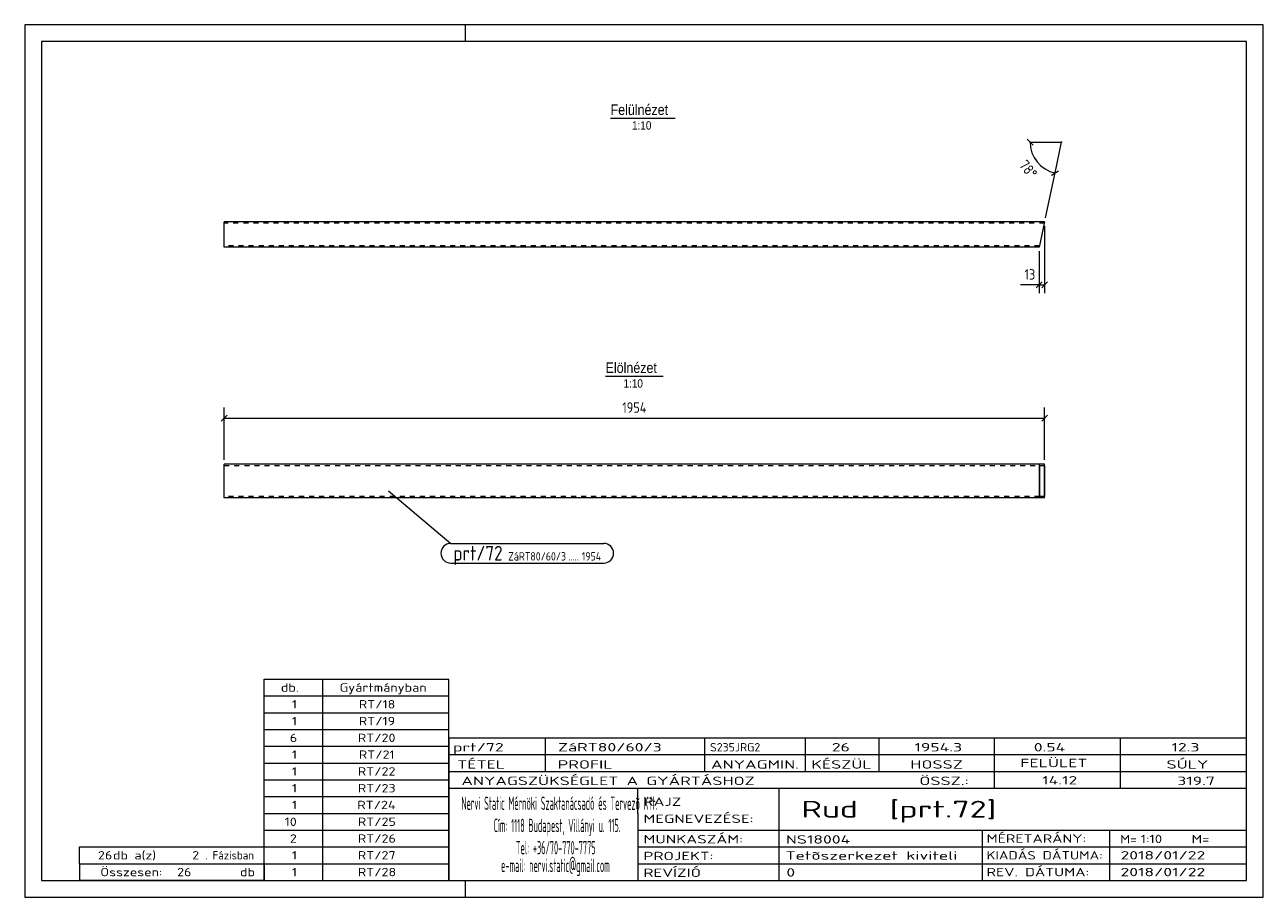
# Model space of a CAD drawing. Header units: millimetres. Extents: x 1 to 296, y 1 to 209.
import ezdxf

# ---------------------------------------------------------------- set-up
doc = ezdxf.new("R2010")
doc.units = ezdxf.units.MM
doc.header["$LTSCALE"] = 0.6
doc.linetypes.add('XKITLINE00', pattern=[0])
doc.linetypes.add('XKITLINE02', pattern=[4, 2, -2])
for name, color, linetype, lineweight in [('DrawingSheet', 5, 'Continuous', 0), ('OtherObjectType', 1, 'Continuous', 0), ('Part', 2, 'Continuous', 0), ('PartMark', 3, 'Continuous', 0), ('Z-DIMENSIONS', 1, 'Continuous', 0)]:
    doc.layers.add(name, color=color, linetype=linetype, lineweight=lineweight)
doc.styles.add('ARIAL', font='ARIAL.TTF')
doc.styles.add('ISOCPEUR', font='ISOCPEUR.TTF')

msp = doc.modelspace()

# ---------------------------------------------------------------- linework, layer by layer
at = {"layer": 'DrawingSheet', "color": 2, "linetype": 'XKITLINE00', "lineweight": 0}
for p, q in [((296, 209), (1, 209)), ((1, 209), (1, 1)), ((106, 205), (106, 209)), ((296, 1), (296, 209)), ((106, 1), (106, 5)), ((1, 1), (296, 1))]:
    msp.add_line(p, q, dxfattribs=at)
at = {"layer": 'DrawingSheet', "color": 3, "linetype": 'XKITLINE00', "lineweight": 0}
for p, q in [((292, 205), (5, 205)), ((5, 205), (5, 5)), ((292, 5), (292, 205)), ((5, 5), (292, 5))]:
    msp.add_line(p, q, dxfattribs=at)
at = {"layer": 'OtherObjectType', "color": 6, "linetype": 'XKITLINE00', "lineweight": 0}
for p, q in [((140.54, 186.75), (155.93, 186.75)), ((139.36, 125.24), (153.07, 125.24))]:
    msp.add_line(p, q, dxfattribs=at)
at = {"layer": 'OtherObjectType', "color": 7, "linetype": 'XKITLINE00', "lineweight": 0}
for p, q in [((58, 53), (102, 53)), ((58, 49), (58, 53)), ((72, 49), (72, 53)), ((102, 49), (102, 53)), ((58, 49), (102, 49)), ((58, 45), (58, 49)), ((72, 45), (72, 49)), ((102, 45), (102, 49)), ((58, 45), (102, 45)), ((58, 41), (58, 45)), ((72, 41), (72, 45)), ((102, 41), (102, 45)), ((58, 41), (102, 41)), ((58, 37), (58, 41)), ((72, 37), (72, 41)), ((102, 37), (102, 41)), ((102, 39), (292, 39)), ((102, 39), (102, 35)), ((102, 39), (292, 39)), ((125, 35), (125, 39)), ((163, 35), (163, 39)), ((187, 35), (187, 39)), ((204.5, 35), (204.5, 39)), ((232, 35), (232, 39)), ((262, 35), (262, 39)), ((292, 35), (292, 39)), ((58, 37), (102, 37)), ((58, 33), (58, 37)), ((72, 33), (72, 37)), ((102, 33), (102, 37)), ((58, 33), (102, 33)), ((58, 29), (58, 33)), ((72, 29), (72, 33)), ((102, 35), (292, 35)), ((102, 35), (102, 5)), ((102, 35), (292, 35)), ((102, 29), (102, 33)), ((125, 31), (125, 35)), ((163, 31), (163, 35)), ((187, 31), (187, 35)), ((204.5, 31), (204.5, 35)), ((232, 31), (232, 35)), ((262, 31), (262, 35)), ((292, 31), (292, 35)), ((102, 31), (292, 31)), ((232, 27), (232, 31)), ((262, 27), (262, 31)), ((292, 27), (292, 31)), ((58, 29), (102, 29)), ((58, 25), (58, 29)), ((72, 25), (72, 29)), ((102, 25), (102, 29)), ((102, 27), (292, 27)), ((147, 21), (147, 27)), ((180.7, 17), (180.7, 27)), ((292, 21), (292, 27)), ((58, 25), (102, 25)), ((58, 21), (58, 25)), ((72, 21), (72, 25)), ((102, 21), (102, 25)), ((58, 21), (102, 21)), ((58, 17), (58, 21)), ((72, 17), (72, 21)), ((102, 17), (102, 21)), ((147, 21), (147, 5)), ((292, 17), (292, 21)), ((58, 17), (102, 17)), ((58, 13), (58, 17)), ((72, 13), (72, 17)), ((102, 13), (102, 17)), ((147, 17), (292, 17)), ((180.7, 5), (180.7, 17)), ((229.16, 13), (229.16, 17)), ((259.5, 5), (259.5, 17)), ((292, 13), (292, 17)), ((14, 9), (14, 13)), ((14, 13), (58, 13)), ((14, 13), (58, 13)), ((58, 9), (58, 13)), ((58, 13), (102, 13)), ((58, 9), (58, 13)), ((72, 9), (72, 13)), ((102, 9), (102, 13)), ((147, 13), (292, 13)), ((229.16, 5), (229.16, 13)), ((292, 9), (292, 13)), ((14, 9), (58, 9)), ((14, 9), (14, 5)), ((14, 9), (58, 9)), ((58, 9), (58, 5)), ((58, 9), (102, 9)), ((58, 5), (58, 9)), ((72, 5), (72, 9)), ((102, 5), (102, 9)), ((147, 9), (292, 9)), ((292, 5), (292, 9)), ((58, 5), (14, 5)), ((58, 5), (102, 5)), ((102, 5), (292, 5)), ((139.5, 5), (292, 5))]:
    msp.add_line(p, q, dxfattribs=at)
at = {"layer": 'Part', "color": 2, "linetype": 'XKITLINE00', "lineweight": 0}
for p, q in [((48.5, 155.99), (48.5, 161.99)), ((243.93, 161.99), (48.5, 161.99)), ((243.93, 161.99), (242.66, 155.99)), ((242.66, 155.99), (48.5, 155.99)), ((48.5, 96.24), (48.5, 104.24)), ((242.66, 104.24), (48.5, 104.24)), ((243.93, 104.24), (242.66, 104.24)), ((242.66, 104.24), (242.66, 96.24)), ((242.72, 103.94), (243.87, 103.94)), ((242.72, 103.94), (242.72, 96.54)), ((243.87, 103.94), (243.87, 96.54)), ((243.93, 96.24), (243.93, 104.24)), ((243.93, 96.24), (48.5, 96.24)), ((243.87, 96.54), (242.72, 96.54))]:
    msp.add_line(p, q, dxfattribs=at)
at = {"layer": 'Part', "color": 7, "linetype": 'XKITLINE02', "lineweight": 0}
for p, q in [((243.87, 161.69), (48.5, 161.69)), ((242.72, 156.29), (48.5, 156.29)), ((48.5, 103.94), (242.72, 103.94)), ((242.72, 96.54), (48.5, 96.54))]:
    msp.add_line(p, q, dxfattribs=at)
at = {"layer": 'PartMark', "color": 7, "linetype": 'XKITLINE00', "lineweight": 0}
for p, q in [((87.62, 97.87), (102.47, 85.37)), ((102.47, 85.37), (138.92, 85.37)), ((102.47, 80.67), (138.92, 80.67))]:
    msp.add_line(p, q, dxfattribs=at)
for centre, start, end in [((102.47, 83.02), 90, 270), ((138.92, 83.02), 270, 90)]:
    msp.add_arc(centre, 2.35, start, end, dxfattribs=at)
at = {"layer": 'Z-DIMENSIONS', "color": 7, "linetype": 'XKITLINE00', "lineweight": 0}
for p, q in [((239.77, 181.71), (241.18, 180.29)), ((240.47, 181), (247.97, 181)), ((246.41, 173.66), (247.97, 181)), ((245.58, 173.12), (247.25, 174.21)), ((244.14, 162.97), (246.41, 173.66)), ((243.93, 160.99), (243.93, 144.99)), ((242.66, 154.99), (242.66, 144.99)), ((243.36, 147.7), (241.95, 146.28)), ((244.64, 147.7), (243.23, 146.28)), ((242.66, 146.99), (238.2, 146.99)), ((242.66, 146.99), (238.2, 146.99)), ((242.66, 146.99), (243.93, 146.99)), ((49.21, 115.95), (47.79, 114.53)), ((48.5, 105.24), (48.5, 117.74)), ((48.5, 115.24), (243.93, 115.24)), ((244.64, 115.95), (243.23, 114.53)), ((243.93, 105.24), (243.93, 117.74))]:
    msp.add_line(p, q, dxfattribs=at)
msp.add_arc((247.97, 181), 7.5, 180, 258.0004, dxfattribs=at)
at = {"layer": 'Z-DIMENSIONS', "color": 7}
for p in [(240.47, 181), (247.97, 181), (246.41, 173.66)]:
    msp.add_point(p, dxfattribs=at)
at = {"layer": 'Z-DIMENSIONS', "color": 3}
for p in [(242.66, 146.99), (243.93, 146.99), (48.5, 115.24), (243.93, 115.24)]:
    msp.add_point(p, dxfattribs=at)

# ---------------------------------------------------------------- texts
at = {"layer": 'OtherObjectType', "color": 6, "style": 'ARIAL', "width": 0.85}
for s, height, p in [('Felülnézet', 2.5, (140.54, 187.5)), ('1:10', 2, (145.64, 184)), ('Elölnézet', 2.5, (139.36, 125.99)), ('1:10', 2, (143.62, 122.49))]:
    msp.add_text(s, height=height, dxfattribs=at).set_placement(p)
at = {"layer": 'OtherObjectType', "color": 7, "style": 'ISOCPEUR'}
for s, height, width, p in [('db.', 2, 1.211571, (62, 50)), ('Gyártmányban', 2, 1.211571, (76, 50)), ('1', 2, 1.211571, (64.63, 46)), ('RT/18', 2, 1.211571, (80.57, 46)), ('1', 2, 1.211571, (64.63, 42)), ('RT/19', 2, 1.211571, (80.57, 42)), ('6', 2, 1.211571, (64.14, 38)), ('RT/20', 2, 1.211571, (80.33, 38)), ('1', 2, 1.211571, (64.63, 34)), ('RT/21', 2, 1.211571, (80.57, 34)), ('prt/72', 2, 1.525501, (103, 35.76)), ('ZáRT80/60/3', 2, 1.525501, (128, 35.76)), ('S235JRG2', 2, 1.02, (164.22, 35.76)), ('26', 2, 1.525501, (193.24, 35.76)), ('1954.3', 2, 1.525501, (212.93, 35.76)), ('0.54', 2, 1.525501, (241.35, 35.76)), ('12.3', 2, 1.525501, (274.14, 35.76)), ('TÉTEL', 2, 1.525501, (104, 31.66)), ('PROFIL', 2, 1.525501, (127.96, 31.66)), ('ANYAGMIN.', 2, 1.525501, (164.47, 31.66)), ('KÉSZÜL', 2, 1.525501, (188.37, 31.66)), ('HOSSZ', 2, 1.525501, (211.96, 31.66)), ('FELÜLET', 2, 1.525501, (238.13, 32)), ('SÚLY', 2, 1.525501, (272.96, 31.66)), ('1', 2, 1.211571, (64.63, 30)), ('RT/22', 2, 1.211571, (80.33, 30)), ('ANYAGSZÜKSÉGLET A GYÁRTÁSHOZ', 2, 1.525501, (105, 27.75)), ('ÖSSZ.:', 2, 1.525501, (214.1, 27.75)), ('14.12', 2, 1.525501, (243.36, 27.88)), ('319.7', 2, 1.525501, (275.52, 27.75)), ('1', 2, 1.211571, (64.63, 26)), ('RT/23', 2, 1.211571, (80.33, 26)), ('1', 2, 1.211571, (64.63, 22)), ('RT/24', 2, 1.211571, (80.2, 22)), ('Nervi Static Mérnöki\xa0Szaktanácsadó\xa0és\xa0Tervezõ Kft.', 3.1765, 0.403093, (105, 21.82)), ('RAJZ', 2, 1.445, (148.38, 22.78)), ('Rud  [prt.72]', 4, 1.474651, (186, 20)), ('MEGNEVEZÉSE:', 2, 1.445, (148.38, 18.72)), ('10', 2, 1.211571, (62.92, 18)), ('RT/25', 2, 1.211571, (80.33, 18)), ('Cím:\xa01118 Budapest, Villányi u. 115.', 3.1765, 0.403093, (112.69, 16.53)), ('2', 2, 1.211571, (64.14, 14)), ('RT/26', 2, 1.211571, (80.33, 14)), ('MUNKASZÁM:', 2, 1.445, (148.38, 13.84)), ('NS18004', 2, 1.525501, (182.28, 13.78)), ('MÉRETARÁNY:', 2, 1.36, (230.1, 14)), ('M=', 2, 1.211571, (261.91, 13.84)), ('1:10', 2, 1.275, (266.79, 13.9)), ('M=', 2, 1.275, (278.95, 13.87)), ('26', 2, 1.211571, (18.43, 10)), ('db a(z)', 2, 1.211571, (22, 10)), ('2', 2, 1.211571, (40.86, 10)), ('. Fázisban', 2, 0.935, (44, 10)), ('1', 2, 1.211571, (64.63, 10)), ('RT/27', 2, 1.211571, (80.33, 10)), ('Tel:\xa0+36/70-770-7775', 3.1765, 0.403093, (117.97, 11.24)), ('PROJEKT:', 2, 1.445, (148.38, 9.84)), ('Tetõszerkezet kiviteli ', 2, 1.525501, (182.2, 9.94)), ('KIADÁS DÁTUMA:', 2, 1.275, (230.1, 10)), ('2018/01/22', 2, 1.525501, (262, 10)), ('e-mail:\xa0nervi.static@gmail.com', 3.1765, 0.403093, (114.45, 7)), ('Összesen:            db', 2, 1.211571, (19, 6)), ('26', 2, 1.211571, (37.29, 6)), ('1', 2, 1.211571, (64.63, 6)), ('RT/28', 2, 1.211571, (80.33, 6)), ('REVÍZIÓ', 2, 1.445, (148.38, 5.84)), ('0', 2, 1.525501, (182.41, 5.92)), ('REV. DÁTUMA:', 2, 1.36, (230.1, 6)), ('2018/01/22', 2, 1.525501, (262, 6))]:
    msp.add_text(s, height=height, dxfattribs=dict(at, width=width)).set_placement(p)
at = {"layer": 'PartMark', "color": 3, "style": 'ISOCPEUR', "width": 0.85}
msp.add_text('prt/72', height=3.5, dxfattribs=at).set_placement((103.07, 81.27))
at = {"layer": 'PartMark', "color": 4, "style": 'ISOCPEUR', "width": 0.85}
for s, p in [('ZáRT80/60/3', (116.15, 81.27)), ('1954', (133.67, 81.27)), ('.....', (130.5, 81.27))]:
    msp.add_text(s, height=2, dxfattribs=at).set_placement(p)
at = {"layer": 'Z-DIMENSIONS', "color": 3, "style": 'ISOCPEUR', "width": 0.85}
msp.add_text('78°', height=2.5, rotation=-50.999, dxfattribs=at).set_placement((237.7, 175.45))
for s, p in [('13', (239.14, 148.24)), ('1954', (143.32, 116.49))]:
    msp.add_text(s, height=2.5, dxfattribs=at).set_placement(p)

doc.saveas('drawing.dxf')
